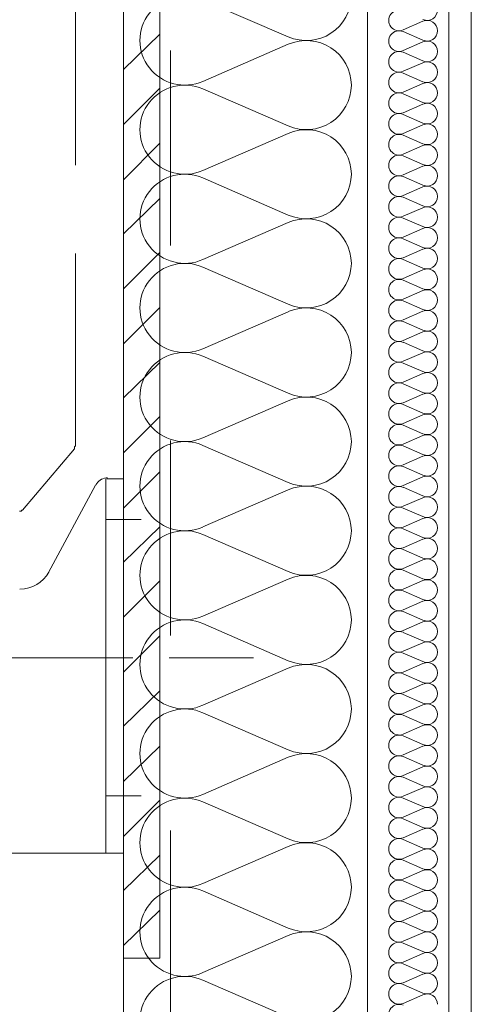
# Model space of a CAD drawing. Header units: millimetres. Extents: x 204754 to 495640, y -178579 to -98814.
# Tile 44 of 179: x 220870 to 221147, y -125566 to -124961. Entities that reach past the tile are written whole.
import ezdxf

# ---------------------------------------------------------------- set-up
doc = ezdxf.new("R2010")
doc.units = ezdxf.units.MM
doc.header["$MEASUREMENT"] = 0
doc.linetypes.add('Przerywana', pattern=[240, 120, -120])
doc.layers.get('0').update_dxf_attribs({"color": 252, "lineweight": 5})
for name, color, linetype, lineweight in [('Nowe_320-W Umeblowanie_Nr_pióra__103', 252, 'Continuous', 5), ('Nowe_320-W Umeblowanie_Nr_pióra__181', 252, 'Continuous', 5), ('Nowe_820-G Rysunki Obrazki_Nr_pióra__1', 252, 'Continuous', 5), ('Nowe_820-G Rysunki Obrazki_Nr_pióra__161', 252, 'Continuous', 5), ('Nowe_820-G Rysunki Obrazki_Nr_pióra__27', 252, 'Continuous', 5), ('Nowe_Nowe_220(1)-A Ściany zewnętrzne_Nr_pióra__103', 252, 'Continuous', 5), ('Nowe_Nowe_220(1)-A Ściany zewnętrzne_Nr_pióra__57', 252, 'Continuous', 5)]:
    doc.layers.add(name, color=color, linetype=linetype, lineweight=lineweight)

# ---------------------------------------------------------------- blocks, each defined once
blk = doc.blocks.new('podkład 20251118')
at = {"layer": 'Nowe_320-W Umeblowanie_Nr_pióra__103', "color": 252, "linetype": 'Continuous', "lineweight": 5}
for p, q in [((220982.47, -124948.22), (221035, -124971.04)), ((221035, -124975.64), (220982.47, -124998.46)), ((220982.47, -125003.07), (221035, -125025.89)), ((221035, -125030.49), (220982.47, -125053.31)), ((220982.47, -125057.92), (221035, -125080.74)), ((221035, -125085.35), (220982.47, -125108.16)), ((220982.47, -125112.77), (221035, -125135.59)), ((221035, -125140.2), (220982.47, -125163.02)), ((220982.47, -125167.63), (221035, -125190.44)), ((221035, -125195.05), (220982.47, -125217.87)), ((220982.47, -125222.48), (221035, -125245.3)), ((221035, -125249.9), (220982.47, -125272.72)), ((220982.47, -125277.33), (221035, -125300.15)), ((221035, -125304.76), (220982.47, -125327.57)), ((220982.47, -125332.18), (221035, -125355)), ((221035, -125359.61), (220982.47, -125382.43)), ((220982.47, -125387.03), (221035, -125409.85)), ((221035, -125414.46), (220982.47, -125437.28)), ((220982.47, -125441.89), (221035, -125464.7)), ((221035, -125469.31), (220982.47, -125492.13)), ((220982.47, -125496.74), (221035, -125519.56)), ((221035, -125524.16), (220982.47, -125546.98)), ((220982.47, -125551.59), (221035, -125574.41))]:
    blk.add_line(p, q, dxfattribs=at)
at = {"layer": 'Nowe_320-W Umeblowanie_Nr_pióra__103', "color": 252, "linetype": 'Continuous', "lineweight": 5, "extrusion": (0, 0, -1)}
for centre, major_axis, start_param, end_param in [((220971.38, -124973.34), (-27.65, 0), 4.299595, 8.266775), ((221046.09, -124945.91), (27.65, 0), 0, 1.98359), ((221046.09, -125000.76), (27.65, 0), 4.299596, 6.283185), ((220971.38, -125028.19), (-27.65, 0), 4.299595, 8.266775), ((221046.09, -125000.77), (27.65, 0), 0, 1.98359), ((221046.09, -125055.62), (27.65, 0), 4.299596, 6.283185), ((220971.38, -125083.04), (27.65, 0), 1.158002, 5.125182), ((221046.09, -125055.62), (27.65, 0), 0, 1.98359), ((221046.09, -125110.47), (-27.65, 0), 1.158003, 3.141593), ((220971.38, -125137.9), (-27.65, 0), 4.299595, 8.266775), ((221046.09, -125110.47), (27.65, 0), 0, 1.98359), ((221046.09, -125165.32), (-27.65, 0), 1.158003, 3.141593), ((220971.38, -125192.75), (-27.65, 0), 4.299595, 8.266775), ((221046.09, -125165.32), (27.65, 0), 0, 1.98359), ((221046.09, -125220.17), (27.65, 0), 4.299596, 6.283185), ((220971.38, -125247.6), (-27.65, 0), 4.299595, 8.266775), ((221046.09, -125220.17), (27.65, 0), 0, 1.98359), ((221046.09, -125275.02), (27.65, 0), 4.299596, 6.283185), ((220971.38, -125302.45), (27.65, 0), 1.158002, 5.125182), ((221046.09, -125275.03), (27.65, 0), 0, 1.98359), ((221046.09, -125329.88), (-27.65, 0), 1.158003, 3.141593), ((220971.38, -125357.3), (-27.65, 0), 4.299595, 8.266775), ((221046.09, -125329.88), (27.65, 0), 0, 1.98359), ((221046.09, -125384.73), (-27.65, 0), 1.158003, 3.141593), ((220971.38, -125412.16), (-27.65, 0), 4.299595, 8.266775), ((221046.09, -125384.73), (27.65, 0), 0, 1.98359), ((221046.09, -125439.58), (27.65, 0), 4.299596, 6.283185), ((220971.38, -125467.01), (-27.65, 0), 4.299595, 8.266775), ((221046.09, -125439.58), (27.65, 0), 0, 1.98359), ((221046.09, -125494.43), (27.65, 0), 4.299596, 6.283185), ((220971.38, -125521.86), (27.65, 0), 1.158002, 5.125182), ((221046.09, -125494.43), (27.65, 0), 0, 1.98359), ((221046.09, -125549.29), (-27.65, 0), 1.158003, 3.141593), ((220971.38, -125576.71), (-27.65, 0), 4.299595, 8.266775), ((221046.09, -125549.29), (27.65, 0), 0, 1.98359)]:
    blk.add_ellipse(centre, major_axis=major_axis, ratio=0.991967, start_param=start_param, end_param=end_param, dxfattribs=at)
at = {"layer": 'Nowe_320-W Umeblowanie_Nr_pióra__181', "color": 252, "linetype": 'Continuous', "lineweight": 5}
for p, q in [((221117.8, -124961.47), (221105.67, -124966.78)), ((221117.8, -124961.47), (221105.67, -124966.78)), ((221117.8, -124961.47), (221105.67, -124966.78)), ((221105.67, -124967.85), (221117.8, -124973.15)), ((221105.67, -124967.85), (221117.8, -124973.15)), ((221105.67, -124967.85), (221117.8, -124973.15)), ((221117.8, -124974.22), (221105.67, -124979.52)), ((221117.8, -124974.22), (221105.67, -124979.52)), ((221117.8, -124974.22), (221105.67, -124979.52)), ((221105.67, -124980.59), (221117.8, -124985.9)), ((221105.67, -124980.59), (221117.8, -124985.9)), ((221105.67, -124980.59), (221117.8, -124985.9)), ((221117.8, -124986.97), (221105.67, -124992.27)), ((221117.8, -124986.97), (221105.67, -124992.27)), ((221117.8, -124986.97), (221105.67, -124992.27)), ((221105.67, -124993.34), (221117.8, -124998.65)), ((221105.67, -124993.34), (221117.8, -124998.65)), ((221105.67, -124993.34), (221117.8, -124998.65)), ((221117.8, -124999.72), (221105.67, -125005.02)), ((221117.8, -124999.72), (221105.67, -125005.02)), ((221117.8, -124999.72), (221105.67, -125005.02)), ((221105.67, -125006.09), (221117.8, -125011.39)), ((221105.67, -125006.09), (221117.8, -125011.39)), ((221105.67, -125006.09), (221117.8, -125011.39)), ((221117.8, -125012.46), (221105.67, -125017.77)), ((221117.8, -125012.46), (221105.67, -125017.77)), ((221117.8, -125012.46), (221105.67, -125017.77)), ((221105.67, -125018.84), (221117.8, -125024.14)), ((221105.67, -125018.84), (221117.8, -125024.14)), ((221105.67, -125018.84), (221117.8, -125024.14)), ((221117.8, -125025.21), (221105.67, -125030.52)), ((221117.8, -125025.21), (221105.67, -125030.52)), ((221117.8, -125025.21), (221105.67, -125030.52)), ((221105.67, -125031.59), (221117.8, -125036.89)), ((221105.67, -125031.59), (221117.8, -125036.89)), ((221105.67, -125031.59), (221117.8, -125036.89)), ((221117.8, -125037.96), (221105.67, -125043.26)), ((221117.8, -125037.96), (221105.67, -125043.26)), ((221117.8, -125037.96), (221105.67, -125043.26)), ((221105.67, -125044.34), (221117.8, -125049.64)), ((221105.67, -125044.34), (221117.8, -125049.64)), ((221105.67, -125044.34), (221117.8, -125049.64)), ((221117.8, -125050.71), (221105.67, -125056.01)), ((221117.8, -125050.71), (221105.67, -125056.01)), ((221117.8, -125050.71), (221105.67, -125056.01)), ((221105.67, -125057.08), (221117.8, -125062.39)), ((221105.67, -125057.08), (221117.8, -125062.39)), ((221105.67, -125057.08), (221117.8, -125062.39)), ((221117.8, -125063.46), (221105.67, -125068.76)), ((221117.8, -125063.46), (221105.67, -125068.76)), ((221117.8, -125063.46), (221105.67, -125068.76)), ((221105.67, -125069.83), (221117.8, -125075.14)), ((221105.67, -125069.83), (221117.8, -125075.14)), ((221105.67, -125069.83), (221117.8, -125075.14)), ((221117.8, -125076.21), (221105.67, -125081.51)), ((221117.8, -125076.21), (221105.67, -125081.51)), ((221117.8, -125076.21), (221105.67, -125081.51)), ((221105.67, -125082.58), (221117.8, -125087.88)), ((221105.67, -125082.58), (221117.8, -125087.88)), ((221105.67, -125082.58), (221117.8, -125087.88)), ((221117.8, -125088.95), (221105.67, -125094.26)), ((221117.8, -125088.95), (221105.67, -125094.26)), ((221117.8, -125088.95), (221105.67, -125094.26)), ((221105.67, -125095.33), (221117.8, -125100.63)), ((221105.67, -125095.33), (221117.8, -125100.63)), ((221105.67, -125095.33), (221117.8, -125100.63)), ((221117.8, -125101.7), (221105.67, -125107.01)), ((221117.8, -125101.7), (221105.67, -125107.01)), ((221117.8, -125101.7), (221105.67, -125107.01)), ((221105.67, -125108.08), (221117.8, -125113.38)), ((221105.67, -125108.08), (221117.8, -125113.38)), ((221105.67, -125108.08), (221117.8, -125113.38)), ((221117.8, -125114.45), (221105.67, -125119.75)), ((221117.8, -125114.45), (221105.67, -125119.75)), ((221117.8, -125114.45), (221105.67, -125119.75)), ((221105.67, -125120.83), (221117.8, -125126.13)), ((221105.67, -125120.83), (221117.8, -125126.13)), ((221105.67, -125120.83), (221117.8, -125126.13)), ((221117.8, -125127.2), (221105.67, -125132.5)), ((221117.8, -125127.2), (221105.67, -125132.5)), ((221117.8, -125127.2), (221105.67, -125132.5)), ((221105.67, -125133.57), (221117.8, -125138.88)), ((221105.67, -125133.57), (221117.8, -125138.88)), ((221105.67, -125133.57), (221117.8, -125138.88)), ((221117.8, -125139.95), (221105.67, -125145.25)), ((221117.8, -125139.95), (221105.67, -125145.25)), ((221117.8, -125139.95), (221105.67, -125145.25)), ((221105.67, -125146.32), (221117.8, -125151.62)), ((221105.67, -125146.32), (221117.8, -125151.62)), ((221105.67, -125146.32), (221117.8, -125151.62)), ((221117.8, -125152.7), (221105.67, -125158)), ((221117.8, -125152.7), (221105.67, -125158)), ((221117.8, -125152.7), (221105.67, -125158)), ((221105.67, -125159.07), (221117.8, -125164.37)), ((221105.67, -125159.07), (221117.8, -125164.37)), ((221105.67, -125159.07), (221117.8, -125164.37)), ((221117.8, -125165.44), (221105.67, -125170.75)), ((221117.8, -125165.44), (221105.67, -125170.75)), ((221117.8, -125165.44), (221105.67, -125170.75)), ((221105.67, -125171.82), (221117.8, -125177.12)), ((221105.67, -125171.82), (221117.8, -125177.12)), ((221105.67, -125171.82), (221117.8, -125177.12)), ((221117.8, -125178.19), (221105.67, -125183.5)), ((221117.8, -125178.19), (221105.67, -125183.5)), ((221117.8, -125178.19), (221105.67, -125183.5)), ((221105.67, -125184.57), (221117.8, -125189.87)), ((221105.67, -125184.57), (221117.8, -125189.87)), ((221105.67, -125184.57), (221117.8, -125189.87)), ((221117.8, -125190.94), (221105.67, -125196.24)), ((221117.8, -125190.94), (221105.67, -125196.24)), ((221117.8, -125190.94), (221105.67, -125196.24)), ((221105.67, -125197.31), (221117.8, -125202.62)), ((221105.67, -125197.31), (221117.8, -125202.62)), ((221105.67, -125197.31), (221117.8, -125202.62)), ((221117.8, -125203.69), (221105.67, -125208.99)), ((221117.8, -125203.69), (221105.67, -125208.99)), ((221117.8, -125203.69), (221105.67, -125208.99)), ((221105.67, -125210.06), (221117.8, -125215.37)), ((221105.67, -125210.06), (221117.8, -125215.37)), ((221105.67, -125210.06), (221117.8, -125215.37)), ((221117.8, -125216.44), (221105.67, -125221.74)), ((221117.8, -125216.44), (221105.67, -125221.74)), ((221117.8, -125216.44), (221105.67, -125221.74)), ((221105.67, -125222.81), (221117.8, -125228.11)), ((221105.67, -125222.81), (221117.8, -125228.11)), ((221105.67, -125222.81), (221117.8, -125228.11)), ((221117.8, -125229.18), (221105.67, -125234.49)), ((221117.8, -125229.18), (221105.67, -125234.49)), ((221117.8, -125229.18), (221105.67, -125234.49)), ((221105.67, -125235.56), (221117.8, -125240.86)), ((221105.67, -125235.56), (221117.8, -125240.86)), ((221105.67, -125235.56), (221117.8, -125240.86)), ((221117.8, -125241.93), (221105.67, -125247.24)), ((221117.8, -125241.93), (221105.67, -125247.24)), ((221117.8, -125241.93), (221105.67, -125247.24)), ((221105.67, -125248.31), (221117.8, -125253.61)), ((221105.67, -125248.31), (221117.8, -125253.61)), ((221105.67, -125248.31), (221117.8, -125253.61)), ((221117.8, -125254.68), (221105.67, -125259.98)), ((221117.8, -125254.68), (221105.67, -125259.98)), ((221117.8, -125254.68), (221105.67, -125259.98)), ((221105.67, -125261.06), (221117.8, -125266.36)), ((221105.67, -125261.06), (221117.8, -125266.36)), ((221105.67, -125261.06), (221117.8, -125266.36)), ((221117.8, -125267.43), (221105.67, -125272.73)), ((221117.8, -125267.43), (221105.67, -125272.73)), ((221117.8, -125267.43), (221105.67, -125272.73)), ((221105.67, -125273.8), (221117.8, -125279.11)), ((221105.67, -125273.8), (221117.8, -125279.11)), ((221105.67, -125273.8), (221117.8, -125279.11)), ((221117.8, -125280.18), (221105.67, -125285.48)), ((221117.8, -125280.18), (221105.67, -125285.48)), ((221117.8, -125280.18), (221105.67, -125285.48)), ((221105.67, -125286.55), (221117.8, -125291.86)), ((221105.67, -125286.55), (221117.8, -125291.86)), ((221105.67, -125286.55), (221117.8, -125291.86)), ((221117.8, -125292.93), (221105.67, -125298.23)), ((221117.8, -125292.93), (221105.67, -125298.23)), ((221117.8, -125292.93), (221105.67, -125298.23)), ((221105.67, -125299.3), (221117.8, -125304.6)), ((221105.67, -125299.3), (221117.8, -125304.6)), ((221105.67, -125299.3), (221117.8, -125304.6)), ((221117.8, -125305.67), (221105.67, -125310.98)), ((221117.8, -125305.67), (221105.67, -125310.98)), ((221117.8, -125305.67), (221105.67, -125310.98)), ((221105.67, -125312.05), (221117.8, -125317.35)), ((221105.67, -125312.05), (221117.8, -125317.35)), ((221105.67, -125312.05), (221117.8, -125317.35)), ((221117.8, -125318.42), (221105.67, -125323.73)), ((221117.8, -125318.42), (221105.67, -125323.73)), ((221117.8, -125318.42), (221105.67, -125323.73)), ((221105.67, -125324.8), (221117.8, -125330.1)), ((221105.67, -125324.8), (221117.8, -125330.1)), ((221105.67, -125324.8), (221117.8, -125330.1)), ((221117.8, -125331.17), (221105.67, -125336.47)), ((221117.8, -125331.17), (221105.67, -125336.47)), ((221117.8, -125331.17), (221105.67, -125336.47)), ((221105.67, -125337.55), (221117.8, -125342.85)), ((221105.67, -125337.55), (221117.8, -125342.85)), ((221105.67, -125337.55), (221117.8, -125342.85)), ((221117.8, -125343.92), (221105.67, -125349.22)), ((221117.8, -125343.92), (221105.67, -125349.22)), ((221117.8, -125343.92), (221105.67, -125349.22)), ((221105.67, -125350.29), (221117.8, -125355.6)), ((221105.67, -125350.29), (221117.8, -125355.6)), ((221105.67, -125350.29), (221117.8, -125355.6)), ((221117.8, -125356.67), (221105.67, -125361.97)), ((221117.8, -125356.67), (221105.67, -125361.97)), ((221117.8, -125356.67), (221105.67, -125361.97)), ((221105.67, -125363.04), (221117.8, -125368.34)), ((221105.67, -125363.04), (221117.8, -125368.34)), ((221105.67, -125363.04), (221117.8, -125368.34)), ((221117.8, -125369.42), (221105.67, -125374.72)), ((221117.8, -125369.42), (221105.67, -125374.72)), ((221117.8, -125369.42), (221105.67, -125374.72)), ((221105.67, -125375.79), (221117.8, -125381.09)), ((221105.67, -125375.79), (221117.8, -125381.09)), ((221105.67, -125375.79), (221117.8, -125381.09)), ((221117.8, -125382.16), (221105.67, -125387.47)), ((221117.8, -125382.16), (221105.67, -125387.47)), ((221117.8, -125382.16), (221105.67, -125387.47)), ((221105.67, -125388.54), (221117.8, -125393.84)), ((221105.67, -125388.54), (221117.8, -125393.84)), ((221105.67, -125388.54), (221117.8, -125393.84)), ((221117.8, -125394.91), (221105.67, -125400.22)), ((221117.8, -125394.91), (221105.67, -125400.22)), ((221117.8, -125394.91), (221105.67, -125400.22)), ((221105.67, -125401.29), (221117.8, -125406.59)), ((221105.67, -125401.29), (221117.8, -125406.59)), ((221105.67, -125401.29), (221117.8, -125406.59)), ((221117.8, -125407.66), (221105.67, -125412.96)), ((221117.8, -125407.66), (221105.67, -125412.96)), ((221117.8, -125407.66), (221105.67, -125412.96)), ((221105.67, -125414.03), (221117.8, -125419.34)), ((221105.67, -125414.03), (221117.8, -125419.34)), ((221105.67, -125414.03), (221117.8, -125419.34)), ((221117.8, -125420.41), (221105.67, -125425.71)), ((221117.8, -125420.41), (221105.67, -125425.71)), ((221117.8, -125420.41), (221105.67, -125425.71)), ((221105.67, -125426.78), (221117.8, -125432.09)), ((221105.67, -125426.78), (221117.8, -125432.09)), ((221105.67, -125426.78), (221117.8, -125432.09)), ((221117.8, -125433.16), (221105.67, -125438.46)), ((221117.8, -125433.16), (221105.67, -125438.46)), ((221117.8, -125433.16), (221105.67, -125438.46)), ((221105.67, -125439.53), (221117.8, -125444.83)), ((221105.67, -125439.53), (221117.8, -125444.83)), ((221105.67, -125439.53), (221117.8, -125444.83)), ((221117.8, -125445.9), (221105.67, -125451.21)), ((221117.8, -125445.9), (221105.67, -125451.21)), ((221117.8, -125445.9), (221105.67, -125451.21)), ((221105.67, -125452.28), (221117.8, -125457.58)), ((221105.67, -125452.28), (221117.8, -125457.58)), ((221105.67, -125452.28), (221117.8, -125457.58)), ((221117.8, -125458.65), (221105.67, -125463.96)), ((221117.8, -125458.65), (221105.67, -125463.96)), ((221117.8, -125458.65), (221105.67, -125463.96)), ((221105.67, -125465.03), (221117.8, -125470.33)), ((221105.67, -125465.03), (221117.8, -125470.33)), ((221105.67, -125465.03), (221117.8, -125470.33)), ((221117.8, -125471.4), (221105.67, -125476.7)), ((221117.8, -125471.4), (221105.67, -125476.7)), ((221117.8, -125471.4), (221105.67, -125476.7)), ((221105.67, -125477.78), (221117.8, -125483.08)), ((221105.67, -125477.78), (221117.8, -125483.08)), ((221105.67, -125477.78), (221117.8, -125483.08)), ((221117.8, -125484.15), (221105.67, -125489.45)), ((221117.8, -125484.15), (221105.67, -125489.45)), ((221117.8, -125484.15), (221105.67, -125489.45)), ((221105.67, -125490.52), (221117.8, -125495.83)), ((221105.67, -125490.52), (221117.8, -125495.83)), ((221105.67, -125490.52), (221117.8, -125495.83)), ((221117.8, -125496.9), (221105.67, -125502.2)), ((221117.8, -125496.9), (221105.67, -125502.2)), ((221117.8, -125496.9), (221105.67, -125502.2)), ((221105.67, -125503.27), (221117.8, -125508.58)), ((221105.67, -125503.27), (221117.8, -125508.58)), ((221105.67, -125503.27), (221117.8, -125508.58)), ((221117.8, -125509.65), (221105.67, -125514.95)), ((221117.8, -125509.65), (221105.67, -125514.95)), ((221117.8, -125509.65), (221105.67, -125514.95)), ((221105.67, -125516.02), (221117.8, -125521.32)), ((221105.67, -125516.02), (221117.8, -125521.32)), ((221105.67, -125516.02), (221117.8, -125521.32)), ((221117.8, -125522.39), (221105.67, -125527.7)), ((221117.8, -125522.39), (221105.67, -125527.7)), ((221117.8, -125522.39), (221105.67, -125527.7)), ((221105.67, -125528.77), (221117.8, -125534.07)), ((221105.67, -125528.77), (221117.8, -125534.07)), ((221105.67, -125528.77), (221117.8, -125534.07)), ((221117.8, -125535.14), (221105.67, -125540.45)), ((221117.8, -125535.14), (221105.67, -125540.45)), ((221117.8, -125535.14), (221105.67, -125540.45)), ((221105.67, -125541.52), (221117.8, -125546.82)), ((221105.67, -125541.52), (221117.8, -125546.82)), ((221105.67, -125541.52), (221117.8, -125546.82)), ((221117.8, -125547.89), (221105.67, -125553.19)), ((221117.8, -125547.89), (221105.67, -125553.19)), ((221117.8, -125547.89), (221105.67, -125553.19)), ((221105.67, -125554.27), (221117.8, -125559.57)), ((221105.67, -125554.27), (221117.8, -125559.57)), ((221105.67, -125554.27), (221117.8, -125559.57)), ((221117.8, -125560.64), (221105.67, -125565.94)), ((221117.8, -125560.64), (221105.67, -125565.94)), ((221117.8, -125560.64), (221105.67, -125565.94))]:
    blk.add_line(p, q, dxfattribs=at)
at = {"layer": 'Nowe_320-W Umeblowanie_Nr_pióra__181', "color": 252, "linetype": 'Continuous', "lineweight": 5, "extrusion": (0, 0, -1)}
for centre, major_axis, start_param, end_param in [((221103.12, -124960.94), (-6.38, 0), 4.299595, 8.266775), ((221103.12, -124960.94), (-6.38, 0), 4.299595, 8.266775), ((221103.12, -124960.94), (-6.38, 0), 4.299595, 8.266775), ((221120.35, -124954.56), (6.38, 0), 0, 1.98359), ((221120.35, -124954.56), (6.38, 0), 0, 1.98359), ((221120.35, -124954.56), (6.38, 0), 0, 1.98359), ((221120.35, -124967.31), (-6.38, 0), 1.158003, 3.141593), ((221120.35, -124967.31), (-6.38, 0), 1.158003, 3.141593), ((221120.35, -124967.31), (-6.38, 0), 1.158003, 3.141593), ((221103.12, -124973.68), (-6.38, 0), 4.299595, 8.266775), ((221103.12, -124973.68), (-6.38, 0), 4.299595, 8.266775), ((221103.12, -124973.68), (-6.38, 0), 4.299595, 8.266775), ((221120.35, -124967.31), (-6.38, 0), 3.141593, 5.125182), ((221120.35, -124967.31), (-6.38, 0), 3.141593, 5.125182), ((221120.35, -124967.31), (-6.38, 0), 3.141593, 5.125182), ((221120.35, -124980.06), (-6.38, 0), 1.158003, 3.141593), ((221120.35, -124980.06), (-6.38, 0), 1.158003, 3.141593), ((221120.35, -124980.06), (-6.38, 0), 1.158003, 3.141593), ((221103.12, -124986.43), (-6.38, 0), 4.299595, 8.266775), ((221103.12, -124986.43), (-6.38, 0), 4.299595, 8.266775), ((221103.12, -124986.43), (-6.38, 0), 4.299595, 8.266775), ((221120.35, -124980.06), (-6.38, 0), 3.141593, 5.125182), ((221120.35, -124980.06), (-6.38, 0), 3.141593, 5.125182), ((221120.35, -124980.06), (-6.38, 0), 3.141593, 5.125182), ((221120.35, -124992.81), (-6.38, 0), 1.158003, 3.141593), ((221120.35, -124992.81), (-6.38, 0), 1.158003, 3.141593), ((221120.35, -124992.81), (-6.38, 0), 1.158003, 3.141593), ((221103.12, -124999.18), (-6.38, 0), 4.299595, 8.266775), ((221103.12, -124999.18), (-6.38, 0), 4.299595, 8.266775), ((221103.12, -124999.18), (-6.38, 0), 4.299595, 8.266775), ((221120.35, -124992.81), (6.38, 0), 0, 1.98359), ((221120.35, -124992.81), (6.38, 0), 0, 1.98359), ((221120.35, -124992.81), (6.38, 0), 0, 1.98359), ((221120.35, -125005.56), (-6.38, 0), 1.158003, 3.141593), ((221120.35, -125005.56), (-6.38, 0), 1.158003, 3.141593), ((221120.35, -125005.56), (-6.38, 0), 1.158003, 3.141593), ((221103.12, -125011.93), (-6.38, 0), 4.299595, 8.266775), ((221103.12, -125011.93), (-6.38, 0), 4.299595, 8.266775), ((221103.12, -125011.93), (-6.38, 0), 4.299595, 8.266775), ((221120.35, -125005.56), (-6.38, 0), 3.141593, 5.125182), ((221120.35, -125005.56), (-6.38, 0), 3.141593, 5.125182), ((221120.35, -125005.56), (-6.38, 0), 3.141593, 5.125182), ((221120.35, -125018.3), (-6.38, 0), 1.158003, 3.141593), ((221120.35, -125018.3), (-6.38, 0), 1.158003, 3.141593), ((221120.35, -125018.3), (-6.38, 0), 1.158003, 3.141593), ((221103.12, -125024.68), (-6.38, 0), 4.299595, 8.266775), ((221103.12, -125024.68), (-6.38, 0), 4.299595, 8.266775), ((221103.12, -125024.68), (-6.38, 0), 4.299595, 8.266775), ((221120.35, -125018.3), (-6.38, 0), 3.141593, 5.125182), ((221120.35, -125018.3), (-6.38, 0), 3.141593, 5.125182), ((221120.35, -125018.3), (-6.38, 0), 3.141593, 5.125182), ((221120.35, -125031.05), (-6.38, 0), 1.158003, 3.141593), ((221120.35, -125031.05), (-6.38, 0), 1.158003, 3.141593), ((221120.35, -125031.05), (-6.38, 0), 1.158003, 3.141593), ((221103.12, -125037.43), (-6.38, 0), 4.299595, 8.266775), ((221103.12, -125037.43), (-6.38, 0), 4.299595, 8.266775), ((221103.12, -125037.43), (-6.38, 0), 4.299595, 8.266775), ((221120.35, -125031.05), (6.38, 0), 0, 1.98359), ((221120.35, -125031.05), (6.38, 0), 0, 1.98359), ((221120.35, -125031.05), (6.38, 0), 0, 1.98359), ((221120.35, -125043.8), (-6.38, 0), 1.158003, 3.141593), ((221120.35, -125043.8), (-6.38, 0), 1.158003, 3.141593), ((221120.35, -125043.8), (-6.38, 0), 1.158003, 3.141593), ((221103.12, -125050.17), (-6.38, 0), 4.299595, 8.266775), ((221103.12, -125050.17), (-6.38, 0), 4.299595, 8.266775), ((221103.12, -125050.17), (-6.38, 0), 4.299595, 8.266775), ((221120.35, -125043.8), (-6.38, 0), 3.141593, 5.125182), ((221120.35, -125043.8), (-6.38, 0), 3.141593, 5.125182), ((221120.35, -125043.8), (-6.38, 0), 3.141593, 5.125182), ((221120.35, -125056.55), (-6.38, 0), 1.158003, 3.141593), ((221120.35, -125056.55), (-6.38, 0), 1.158003, 3.141593), ((221120.35, -125056.55), (-6.38, 0), 1.158003, 3.141593), ((221103.12, -125062.92), (-6.38, 0), 4.299595, 8.266775), ((221103.12, -125062.92), (-6.38, 0), 4.299595, 8.266775), ((221103.12, -125062.92), (-6.38, 0), 4.299595, 8.266775), ((221120.35, -125056.55), (-6.38, 0), 3.141593, 5.125182), ((221120.35, -125056.55), (-6.38, 0), 3.141593, 5.125182), ((221120.35, -125056.55), (-6.38, 0), 3.141593, 5.125182), ((221120.35, -125069.3), (-6.38, 0), 1.158003, 3.141593), ((221120.35, -125069.3), (-6.38, 0), 1.158003, 3.141593), ((221120.35, -125069.3), (-6.38, 0), 1.158003, 3.141593), ((221103.12, -125075.67), (-6.38, 0), 4.299595, 8.266775), ((221103.12, -125075.67), (-6.38, 0), 4.299595, 8.266775), ((221103.12, -125075.67), (-6.38, 0), 4.299595, 8.266775), ((221120.35, -125069.3), (6.38, 0), 0, 1.98359), ((221120.35, -125069.3), (6.38, 0), 0, 1.98359), ((221120.35, -125069.3), (6.38, 0), 0, 1.98359), ((221120.35, -125082.04), (-6.38, 0), 1.158003, 3.141593), ((221120.35, -125082.04), (-6.38, 0), 1.158003, 3.141593), ((221120.35, -125082.04), (-6.38, 0), 1.158003, 3.141593), ((221103.12, -125088.42), (-6.38, 0), 4.299595, 8.266775), ((221103.12, -125088.42), (-6.38, 0), 4.299595, 8.266775), ((221103.12, -125088.42), (-6.38, 0), 4.299595, 8.266775), ((221120.35, -125082.04), (-6.38, 0), 3.141593, 5.125182), ((221120.35, -125082.04), (-6.38, 0), 3.141593, 5.125182), ((221120.35, -125082.04), (-6.38, 0), 3.141593, 5.125182), ((221120.35, -125094.79), (-6.38, 0), 1.158003, 3.141593), ((221120.35, -125094.79), (-6.38, 0), 1.158003, 3.141593), ((221120.35, -125094.79), (-6.38, 0), 1.158003, 3.141593), ((221103.12, -125101.17), (-6.38, 0), 4.299595, 8.266775), ((221103.12, -125101.17), (-6.38, 0), 4.299595, 8.266775), ((221103.12, -125101.17), (-6.38, 0), 4.299595, 8.266775), ((221120.35, -125094.79), (-6.38, 0), 3.141593, 5.125182), ((221120.35, -125094.79), (-6.38, 0), 3.141593, 5.125182), ((221120.35, -125094.79), (-6.38, 0), 3.141593, 5.125182), ((221120.35, -125107.54), (-6.38, 0), 1.158003, 3.141593), ((221120.35, -125107.54), (-6.38, 0), 1.158003, 3.141593), ((221120.35, -125107.54), (-6.38, 0), 1.158003, 3.141593), ((221103.12, -125113.92), (-6.38, 0), 4.299595, 8.266775), ((221103.12, -125113.92), (-6.38, 0), 4.299595, 8.266775), ((221103.12, -125113.92), (-6.38, 0), 4.299595, 8.266775), ((221120.35, -125107.54), (6.38, 0), 0, 1.98359), ((221120.35, -125107.54), (6.38, 0), 0, 1.98359), ((221120.35, -125107.54), (6.38, 0), 0, 1.98359), ((221120.35, -125120.29), (-6.38, 0), 1.158003, 3.141593), ((221120.35, -125120.29), (-6.38, 0), 1.158003, 3.141593), ((221120.35, -125120.29), (-6.38, 0), 1.158003, 3.141593), ((221103.12, -125126.66), (-6.38, 0), 4.299595, 8.266775), ((221103.12, -125126.66), (-6.38, 0), 4.299595, 8.266775), ((221103.12, -125126.66), (-6.38, 0), 4.299595, 8.266775), ((221120.35, -125120.29), (6.38, 0), 0, 1.98359), ((221120.35, -125120.29), (6.38, 0), 0, 1.98359), ((221120.35, -125120.29), (6.38, 0), 0, 1.98359), ((221120.35, -125133.04), (-6.38, 0), 1.158003, 3.141593), ((221120.35, -125133.04), (-6.38, 0), 1.158003, 3.141593), ((221120.35, -125133.04), (-6.38, 0), 1.158003, 3.141593), ((221103.12, -125139.41), (-6.38, 0), 4.299595, 8.266775), ((221103.12, -125139.41), (-6.38, 0), 4.299595, 8.266775), ((221103.12, -125139.41), (-6.38, 0), 4.299595, 8.266775), ((221120.35, -125133.04), (-6.38, 0), 3.141593, 5.125182), ((221120.35, -125133.04), (-6.38, 0), 3.141593, 5.125182), ((221120.35, -125133.04), (-6.38, 0), 3.141593, 5.125182), ((221120.35, -125145.79), (-6.38, 0), 1.158003, 3.141593), ((221120.35, -125145.79), (-6.38, 0), 1.158003, 3.141593), ((221120.35, -125145.79), (-6.38, 0), 1.158003, 3.141593), ((221103.12, -125152.16), (-6.38, 0), 4.299595, 8.266775), ((221103.12, -125152.16), (-6.38, 0), 4.299595, 8.266775), ((221103.12, -125152.16), (-6.38, 0), 4.299595, 8.266775), ((221120.35, -125145.79), (6.38, 0), 0, 1.98359), ((221120.35, -125145.79), (6.38, 0), 0, 1.98359), ((221120.35, -125145.79), (6.38, 0), 0, 1.98359), ((221120.35, -125158.53), (-6.38, 0), 1.158003, 3.141593), ((221120.35, -125158.53), (-6.38, 0), 1.158003, 3.141593), ((221120.35, -125158.53), (-6.38, 0), 1.158003, 3.141593), ((221103.12, -125164.91), (-6.38, 0), 4.299595, 8.266775), ((221103.12, -125164.91), (-6.38, 0), 4.299595, 8.266775), ((221103.12, -125164.91), (-6.38, 0), 4.299595, 8.266775), ((221120.35, -125158.53), (6.38, 0), 0, 1.98359), ((221120.35, -125158.53), (6.38, 0), 0, 1.98359), ((221120.35, -125158.53), (6.38, 0), 0, 1.98359), ((221120.35, -125171.28), (-6.38, 0), 1.158003, 3.141593), ((221120.35, -125171.28), (-6.38, 0), 1.158003, 3.141593), ((221120.35, -125171.28), (-6.38, 0), 1.158003, 3.141593), ((221103.12, -125177.66), (-6.38, 0), 4.299595, 8.266775), ((221103.12, -125177.66), (-6.38, 0), 4.299595, 8.266775), ((221103.12, -125177.66), (-6.38, 0), 4.299595, 8.266775), ((221120.35, -125171.28), (-6.38, 0), 3.141593, 5.125182), ((221120.35, -125171.28), (-6.38, 0), 3.141593, 5.125182), ((221120.35, -125171.28), (-6.38, 0), 3.141593, 5.125182), ((221120.35, -125184.03), (-6.38, 0), 1.158003, 3.141593), ((221120.35, -125184.03), (-6.38, 0), 1.158003, 3.141593), ((221120.35, -125184.03), (-6.38, 0), 1.158003, 3.141593), ((221103.12, -125190.4), (-6.38, 0), 4.299595, 8.266775), ((221103.12, -125190.4), (-6.38, 0), 4.299595, 8.266775), ((221103.12, -125190.4), (-6.38, 0), 4.299595, 8.266775), ((221120.35, -125184.03), (-6.38, 0), 3.141593, 5.125182), ((221120.35, -125184.03), (-6.38, 0), 3.141593, 5.125182), ((221120.35, -125184.03), (-6.38, 0), 3.141593, 5.125182), ((221120.35, -125196.78), (-6.38, 0), 1.158003, 3.141593), ((221120.35, -125196.78), (-6.38, 0), 1.158003, 3.141593), ((221120.35, -125196.78), (-6.38, 0), 1.158003, 3.141593), ((221103.12, -125203.15), (-6.38, 0), 4.299595, 8.266775), ((221103.12, -125203.15), (-6.38, 0), 4.299595, 8.266775), ((221103.12, -125203.15), (-6.38, 0), 4.299595, 8.266775), ((221120.35, -125196.78), (6.38, 0), 0, 1.98359), ((221120.35, -125196.78), (6.38, 0), 0, 1.98359), ((221120.35, -125196.78), (6.38, 0), 0, 1.98359), ((221120.35, -125209.53), (-6.38, 0), 1.158003, 3.141593), ((221120.35, -125209.53), (-6.38, 0), 1.158003, 3.141593), ((221120.35, -125209.53), (-6.38, 0), 1.158003, 3.141593), ((221103.12, -125215.9), (-6.38, 0), 4.299595, 8.266775), ((221103.12, -125215.9), (-6.38, 0), 4.299595, 8.266775), ((221103.12, -125215.9), (-6.38, 0), 4.299595, 8.266775), ((221120.35, -125209.53), (-6.38, 0), 3.141593, 5.125182), ((221120.35, -125209.53), (-6.38, 0), 3.141593, 5.125182), ((221120.35, -125209.53), (-6.38, 0), 3.141593, 5.125182), ((221120.35, -125222.28), (-6.38, 0), 1.158003, 3.141593), ((221120.35, -125222.28), (-6.38, 0), 1.158003, 3.141593), ((221120.35, -125222.28), (-6.38, 0), 1.158003, 3.141593), ((221103.12, -125228.65), (6.38, 0), 1.158002, 5.125182), ((221103.12, -125228.65), (6.38, 0), 1.158002, 5.125182), ((221103.12, -125228.65), (6.38, 0), 1.158002, 5.125182), ((221120.35, -125222.28), (-6.38, 0), 3.141593, 5.125182), ((221120.35, -125222.28), (-6.38, 0), 3.141593, 5.125182), ((221120.35, -125222.28), (-6.38, 0), 3.141593, 5.125182), ((221120.35, -125235.02), (-6.38, 0), 1.158003, 3.141593), ((221120.35, -125235.02), (-6.38, 0), 1.158003, 3.141593), ((221120.35, -125235.02), (-6.38, 0), 1.158003, 3.141593), ((221103.12, -125241.4), (-6.38, 0), 4.299595, 8.266775), ((221103.12, -125241.4), (-6.38, 0), 4.299595, 8.266775), ((221103.12, -125241.4), (-6.38, 0), 4.299595, 8.266775), ((221120.35, -125235.02), (6.38, 0), 0, 1.98359), ((221120.35, -125235.02), (6.38, 0), 0, 1.98359), ((221120.35, -125235.02), (6.38, 0), 0, 1.98359), ((221120.35, -125247.77), (-6.38, 0), 1.158003, 3.141593), ((221120.35, -125247.77), (-6.38, 0), 1.158003, 3.141593), ((221120.35, -125247.77), (-6.38, 0), 1.158003, 3.141593), ((221103.12, -125254.15), (-6.38, 0), 4.299595, 8.266775), ((221103.12, -125254.15), (-6.38, 0), 4.299595, 8.266775), ((221103.12, -125254.15), (-6.38, 0), 4.299595, 8.266775), ((221120.35, -125247.77), (-6.38, 0), 3.141593, 5.125182), ((221120.35, -125247.77), (-6.38, 0), 3.141593, 5.125182), ((221120.35, -125247.77), (-6.38, 0), 3.141593, 5.125182), ((221120.35, -125260.52), (-6.38, 0), 1.158003, 3.141593), ((221120.35, -125260.52), (-6.38, 0), 1.158003, 3.141593), ((221120.35, -125260.52), (-6.38, 0), 1.158003, 3.141593), ((221103.12, -125266.89), (-6.38, 0), 4.299595, 8.266775), ((221103.12, -125266.89), (-6.38, 0), 4.299595, 8.266775), ((221103.12, -125266.89), (-6.38, 0), 4.299595, 8.266775), ((221120.35, -125260.52), (-6.38, 0), 3.141593, 5.125182), ((221120.35, -125260.52), (-6.38, 0), 3.141593, 5.125182), ((221120.35, -125260.52), (-6.38, 0), 3.141593, 5.125182), ((221120.35, -125273.27), (-6.38, 0), 1.158003, 3.141593), ((221120.35, -125273.27), (-6.38, 0), 1.158003, 3.141593), ((221120.35, -125273.27), (-6.38, 0), 1.158003, 3.141593), ((221103.12, -125279.64), (-6.38, 0), 4.299595, 8.266775), ((221103.12, -125279.64), (-6.38, 0), 4.299595, 8.266775), ((221103.12, -125279.64), (-6.38, 0), 4.299595, 8.266775), ((221120.35, -125273.27), (6.38, 0), 0, 1.98359), ((221120.35, -125273.27), (6.38, 0), 0, 1.98359), ((221120.35, -125273.27), (6.38, 0), 0, 1.98359), ((221120.35, -125286.02), (-6.38, 0), 1.158003, 3.141593), ((221120.35, -125286.02), (-6.38, 0), 1.158003, 3.141593), ((221120.35, -125286.02), (-6.38, 0), 1.158003, 3.141593), ((221103.12, -125292.39), (-6.38, 0), 4.299595, 8.266775), ((221103.12, -125292.39), (-6.38, 0), 4.299595, 8.266775), ((221103.12, -125292.39), (-6.38, 0), 4.299595, 8.266775), ((221120.35, -125286.02), (-6.38, 0), 3.141593, 5.125182), ((221120.35, -125286.02), (-6.38, 0), 3.141593, 5.125182), ((221120.35, -125286.02), (-6.38, 0), 3.141593, 5.125182), ((221120.35, -125298.76), (-6.38, 0), 1.158003, 3.141593), ((221120.35, -125298.76), (-6.38, 0), 1.158003, 3.141593), ((221120.35, -125298.76), (-6.38, 0), 1.158003, 3.141593), ((221103.12, -125305.14), (-6.38, 0), 4.299595, 8.266775), ((221103.12, -125305.14), (-6.38, 0), 4.299595, 8.266775), ((221103.12, -125305.14), (-6.38, 0), 4.299595, 8.266775), ((221120.35, -125298.76), (-6.38, 0), 3.141593, 5.125182), ((221120.35, -125298.76), (-6.38, 0), 3.141593, 5.125182), ((221120.35, -125298.76), (-6.38, 0), 3.141593, 5.125182), ((221120.35, -125311.51), (-6.38, 0), 1.158003, 3.141593), ((221120.35, -125311.51), (-6.38, 0), 1.158003, 3.141593), ((221120.35, -125311.51), (-6.38, 0), 1.158003, 3.141593), ((221103.12, -125317.89), (-6.38, 0), 4.299595, 8.266775), ((221103.12, -125317.89), (-6.38, 0), 4.299595, 8.266775), ((221103.12, -125317.89), (-6.38, 0), 4.299595, 8.266775), ((221120.35, -125311.51), (6.38, 0), 0, 1.98359), ((221120.35, -125311.51), (6.38, 0), 0, 1.98359), ((221120.35, -125311.51), (6.38, 0), 0, 1.98359), ((221120.35, -125324.26), (-6.38, 0), 1.158003, 3.141593), ((221120.35, -125324.26), (-6.38, 0), 1.158003, 3.141593), ((221120.35, -125324.26), (-6.38, 0), 1.158003, 3.141593), ((221103.12, -125330.64), (-6.38, 0), 4.299595, 8.266775), ((221103.12, -125330.64), (-6.38, 0), 4.299595, 8.266775), ((221103.12, -125330.64), (-6.38, 0), 4.299595, 8.266775), ((221120.35, -125324.26), (6.38, 0), 0, 1.98359), ((221120.35, -125324.26), (6.38, 0), 0, 1.98359), ((221120.35, -125324.26), (6.38, 0), 0, 1.98359), ((221120.35, -125337.01), (-6.38, 0), 1.158003, 3.141593), ((221120.35, -125337.01), (-6.38, 0), 1.158003, 3.141593), ((221120.35, -125337.01), (-6.38, 0), 1.158003, 3.141593), ((221103.12, -125343.38), (-6.38, 0), 4.299595, 8.266775), ((221103.12, -125343.38), (-6.38, 0), 4.299595, 8.266775), ((221103.12, -125343.38), (-6.38, 0), 4.299595, 8.266775), ((221120.35, -125337.01), (-6.38, 0), 3.141593, 5.125182), ((221120.35, -125337.01), (-6.38, 0), 3.141593, 5.125182), ((221120.35, -125337.01), (-6.38, 0), 3.141593, 5.125182), ((221120.35, -125349.76), (-6.38, 0), 1.158003, 3.141593), ((221120.35, -125349.76), (-6.38, 0), 1.158003, 3.141593), ((221120.35, -125349.76), (-6.38, 0), 1.158003, 3.141593), ((221103.12, -125356.13), (-6.38, 0), 4.299595, 8.266775), ((221103.12, -125356.13), (-6.38, 0), 4.299595, 8.266775), ((221103.12, -125356.13), (-6.38, 0), 4.299595, 8.266775), ((221120.35, -125349.76), (6.38, 0), 0, 1.98359), ((221120.35, -125349.76), (6.38, 0), 0, 1.98359), ((221120.35, -125349.76), (6.38, 0), 0, 1.98359), ((221120.35, -125362.51), (-6.38, 0), 1.158003, 3.141593), ((221120.35, -125362.51), (-6.38, 0), 1.158003, 3.141593), ((221120.35, -125362.51), (-6.38, 0), 1.158003, 3.141593), ((221103.12, -125368.88), (-6.38, 0), 4.299595, 8.266775), ((221103.12, -125368.88), (-6.38, 0), 4.299595, 8.266775), ((221103.12, -125368.88), (-6.38, 0), 4.299595, 8.266775), ((221120.35, -125362.51), (6.38, 0), 0, 1.98359), ((221120.35, -125362.51), (6.38, 0), 0, 1.98359), ((221120.35, -125362.51), (6.38, 0), 0, 1.98359), ((221120.35, -125375.25), (-6.38, 0), 1.158003, 3.141593), ((221120.35, -125375.25), (-6.38, 0), 1.158003, 3.141593), ((221120.35, -125375.25), (-6.38, 0), 1.158003, 3.141593), ((221103.12, -125381.63), (-6.38, 0), 4.299595, 8.266775), ((221103.12, -125381.63), (-6.38, 0), 4.299595, 8.266775), ((221103.12, -125381.63), (-6.38, 0), 4.299595, 8.266775), ((221120.35, -125375.25), (-6.38, 0), 3.141593, 5.125182), ((221120.35, -125375.25), (-6.38, 0), 3.141593, 5.125182), ((221120.35, -125375.25), (-6.38, 0), 3.141593, 5.125182), ((221120.35, -125388), (-6.38, 0), 1.158003, 3.141593), ((221120.35, -125388), (-6.38, 0), 1.158003, 3.141593), ((221120.35, -125388), (-6.38, 0), 1.158003, 3.141593), ((221103.12, -125394.38), (-6.38, 0), 4.299595, 8.266775), ((221103.12, -125394.38), (-6.38, 0), 4.299595, 8.266775), ((221103.12, -125394.38), (-6.38, 0), 4.299595, 8.266775), ((221120.35, -125388), (6.38, 0), 0, 1.98359), ((221120.35, -125388), (6.38, 0), 0, 1.98359), ((221120.35, -125388), (6.38, 0), 0, 1.98359), ((221120.35, -125400.75), (-6.38, 0), 1.158003, 3.141593), ((221120.35, -125400.75), (-6.38, 0), 1.158003, 3.141593), ((221120.35, -125400.75), (-6.38, 0), 1.158003, 3.141593), ((221103.12, -125407.12), (-6.38, 0), 4.299595, 8.266775), ((221103.12, -125407.12), (-6.38, 0), 4.299595, 8.266775), ((221103.12, -125407.12), (-6.38, 0), 4.299595, 8.266775), ((221120.35, -125400.75), (6.38, 0), 0, 1.98359), ((221120.35, -125400.75), (6.38, 0), 0, 1.98359), ((221120.35, -125400.75), (6.38, 0), 0, 1.98359), ((221120.35, -125413.5), (-6.38, 0), 1.158003, 3.141593), ((221120.35, -125413.5), (-6.38, 0), 1.158003, 3.141593), ((221120.35, -125413.5), (-6.38, 0), 1.158003, 3.141593), ((221103.12, -125419.87), (-6.38, 0), 4.299595, 8.266775), ((221103.12, -125419.87), (-6.38, 0), 4.299595, 8.266775), ((221103.12, -125419.87), (-6.38, 0), 4.299595, 8.266775), ((221120.35, -125413.5), (-6.38, 0), 3.141593, 5.125182), ((221120.35, -125413.5), (-6.38, 0), 3.141593, 5.125182), ((221120.35, -125413.5), (-6.38, 0), 3.141593, 5.125182), ((221120.35, -125426.25), (-6.38, 0), 1.158003, 3.141593), ((221120.35, -125426.25), (-6.38, 0), 1.158003, 3.141593), ((221120.35, -125426.25), (-6.38, 0), 1.158003, 3.141593), ((221103.12, -125432.62), (-6.38, 0), 4.299595, 8.266775), ((221103.12, -125432.62), (-6.38, 0), 4.299595, 8.266775), ((221103.12, -125432.62), (-6.38, 0), 4.299595, 8.266775), ((221120.35, -125426.25), (-6.38, 0), 3.141593, 5.125182), ((221120.35, -125426.25), (-6.38, 0), 3.141593, 5.125182), ((221120.35, -125426.25), (-6.38, 0), 3.141593, 5.125182), ((221120.35, -125439), (-6.38, 0), 1.158003, 3.141593), ((221120.35, -125439), (-6.38, 0), 1.158003, 3.141593), ((221120.35, -125439), (-6.38, 0), 1.158003, 3.141593), ((221103.12, -125445.37), (-6.38, 0), 4.299595, 8.266775), ((221103.12, -125445.37), (-6.38, 0), 4.299595, 8.266775), ((221103.12, -125445.37), (-6.38, 0), 4.299595, 8.266775), ((221120.35, -125439), (6.38, 0), 0, 1.98359), ((221120.35, -125439), (6.38, 0), 0, 1.98359), ((221120.35, -125439), (6.38, 0), 0, 1.98359), ((221120.35, -125451.74), (-6.38, 0), 1.158003, 3.141593), ((221120.35, -125451.74), (-6.38, 0), 1.158003, 3.141593), ((221120.35, -125451.74), (-6.38, 0), 1.158003, 3.141593), ((221103.12, -125458.12), (-6.38, 0), 4.299595, 8.266775), ((221103.12, -125458.12), (-6.38, 0), 4.299595, 8.266775), ((221103.12, -125458.12), (-6.38, 0), 4.299595, 8.266775), ((221120.35, -125451.74), (-6.38, 0), 3.141593, 5.125182), ((221120.35, -125451.74), (-6.38, 0), 3.141593, 5.125182), ((221120.35, -125451.74), (-6.38, 0), 3.141593, 5.125182), ((221120.35, -125464.49), (-6.38, 0), 1.158003, 3.141593), ((221120.35, -125464.49), (-6.38, 0), 1.158003, 3.141593), ((221120.35, -125464.49), (-6.38, 0), 1.158003, 3.141593), ((221103.12, -125470.87), (6.38, 0), 1.158002, 5.125182), ((221103.12, -125470.87), (6.38, 0), 1.158002, 5.125182), ((221103.12, -125470.87), (6.38, 0), 1.158002, 5.125182), ((221120.35, -125464.49), (-6.38, 0), 3.141593, 5.125182), ((221120.35, -125464.49), (-6.38, 0), 3.141593, 5.125182), ((221120.35, -125464.49), (-6.38, 0), 3.141593, 5.125182), ((221120.35, -125477.24), (-6.38, 0), 1.158003, 3.141593), ((221120.35, -125477.24), (-6.38, 0), 1.158003, 3.141593), ((221120.35, -125477.24), (-6.38, 0), 1.158003, 3.141593), ((221103.12, -125483.61), (-6.38, 0), 4.299595, 8.266775), ((221103.12, -125483.61), (-6.38, 0), 4.299595, 8.266775), ((221103.12, -125483.61), (-6.38, 0), 4.299595, 8.266775), ((221120.35, -125477.24), (6.38, 0), 0, 1.98359), ((221120.35, -125477.24), (6.38, 0), 0, 1.98359), ((221120.35, -125477.24), (6.38, 0), 0, 1.98359), ((221120.35, -125489.99), (-6.38, 0), 1.158003, 3.141593), ((221120.35, -125489.99), (-6.38, 0), 1.158003, 3.141593), ((221120.35, -125489.99), (-6.38, 0), 1.158003, 3.141593), ((221103.12, -125496.36), (-6.38, 0), 4.299595, 8.266775), ((221103.12, -125496.36), (-6.38, 0), 4.299595, 8.266775), ((221103.12, -125496.36), (-6.38, 0), 4.299595, 8.266775), ((221120.35, -125489.99), (-6.38, 0), 3.141593, 5.125182), ((221120.35, -125489.99), (-6.38, 0), 3.141593, 5.125182), ((221120.35, -125489.99), (-6.38, 0), 3.141593, 5.125182), ((221120.35, -125502.74), (-6.38, 0), 1.158003, 3.141593), ((221120.35, -125502.74), (-6.38, 0), 1.158003, 3.141593), ((221120.35, -125502.74), (-6.38, 0), 1.158003, 3.141593), ((221103.12, -125509.11), (-6.38, 0), 4.299595, 8.266775), ((221103.12, -125509.11), (-6.38, 0), 4.299595, 8.266775), ((221103.12, -125509.11), (-6.38, 0), 4.299595, 8.266775), ((221120.35, -125502.74), (-6.38, 0), 3.141593, 5.125182), ((221120.35, -125502.74), (-6.38, 0), 3.141593, 5.125182), ((221120.35, -125502.74), (-6.38, 0), 3.141593, 5.125182), ((221120.35, -125515.48), (-6.38, 0), 1.158003, 3.141593), ((221120.35, -125515.48), (-6.38, 0), 1.158003, 3.141593), ((221120.35, -125515.48), (-6.38, 0), 1.158003, 3.141593), ((221103.12, -125521.86), (-6.38, 0), 4.299595, 8.266775), ((221103.12, -125521.86), (-6.38, 0), 4.299595, 8.266775), ((221103.12, -125521.86), (-6.38, 0), 4.299595, 8.266775), ((221120.35, -125515.48), (6.38, 0), 0, 1.98359), ((221120.35, -125515.48), (6.38, 0), 0, 1.98359), ((221120.35, -125515.48), (6.38, 0), 0, 1.98359), ((221120.35, -125528.23), (-6.38, 0), 1.158003, 3.141593), ((221120.35, -125528.23), (-6.38, 0), 1.158003, 3.141593), ((221120.35, -125528.23), (-6.38, 0), 1.158003, 3.141593), ((221103.12, -125534.61), (-6.38, 0), 4.299595, 8.266775), ((221103.12, -125534.61), (-6.38, 0), 4.299595, 8.266775), ((221103.12, -125534.61), (-6.38, 0), 4.299595, 8.266775), ((221120.35, -125528.23), (-6.38, 0), 3.141593, 5.125182), ((221120.35, -125528.23), (-6.38, 0), 3.141593, 5.125182), ((221120.35, -125528.23), (-6.38, 0), 3.141593, 5.125182), ((221120.35, -125540.98), (-6.38, 0), 1.158003, 3.141593), ((221120.35, -125540.98), (-6.38, 0), 1.158003, 3.141593), ((221120.35, -125540.98), (-6.38, 0), 1.158003, 3.141593), ((221103.12, -125547.36), (-6.38, 0), 4.299595, 8.266775), ((221103.12, -125547.36), (-6.38, 0), 4.299595, 8.266775), ((221103.12, -125547.36), (-6.38, 0), 4.299595, 8.266775), ((221120.35, -125540.98), (-6.38, 0), 3.141593, 5.125182), ((221120.35, -125540.98), (-6.38, 0), 3.141593, 5.125182), ((221120.35, -125540.98), (-6.38, 0), 3.141593, 5.125182), ((221120.35, -125553.73), (-6.38, 0), 1.158003, 3.141593), ((221120.35, -125553.73), (-6.38, 0), 1.158003, 3.141593), ((221120.35, -125553.73), (-6.38, 0), 1.158003, 3.141593), ((221103.12, -125560.1), (-6.38, 0), 4.299595, 8.266775), ((221103.12, -125560.1), (-6.38, 0), 4.299595, 8.266775), ((221103.12, -125560.1), (-6.38, 0), 4.299595, 8.266775), ((221120.35, -125553.73), (6.38, 0), 0, 1.98359), ((221120.35, -125553.73), (6.38, 0), 0, 1.98359), ((221120.35, -125553.73), (6.38, 0), 0, 1.98359), ((221120.35, -125566.48), (-6.38, 0), 1.158003, 3.141593), ((221120.35, -125566.48), (-6.38, 0), 1.158003, 3.141593), ((221120.35, -125566.48), (-6.38, 0), 1.158003, 3.141593), ((221103.12, -125572.85), (-6.38, 0), 4.299595, 8.266775), ((221103.12, -125572.85), (-6.38, 0), 4.299595, 8.266775), ((221103.12, -125572.85), (-6.38, 0), 4.299595, 8.266775)]:
    blk.add_ellipse(centre, major_axis=major_axis, ratio=0.999024, start_param=start_param, end_param=end_param, dxfattribs=at)
at = {"layer": 'Nowe_820-G Rysunki Obrazki_Nr_pióra__1', "color": 252, "linetype": 'Continuous', "lineweight": 5}
for p, q in [((221083.69, -126368.45), (221083.69, -124207.75)), ((220933.64, -124287.69), (220933.64, -126218.44))]:
    blk.add_line(p, q, dxfattribs=at)
at = {"layer": 'Nowe_820-G Rysunki Obrazki_Nr_pióra__161', "color": 252, "linetype": 'Continuous', "lineweight": 5}
for p, q in [((220933.64, -124537.75), (220933.64, -125537.98)), ((220956.03, -125537.98), (220956.03, -124537.75)), ((220904.23, -125050.01), (220904.23, -124833.85)), ((220933.64, -124991.18), (220956.03, -124969.43)), ((220933.64, -125025.07), (220956.03, -125002.69)), ((220933.64, -125058.97), (220956.03, -125036.58)), ((220933.64, -125092.22), (220956.03, -125070.48)), ((220904.23, -125104.37), (220904.23, -125222.69)), ((220933.64, -125126.12), (220956.03, -125103.73)), ((220933.64, -125160.01), (220956.03, -125137.63)), ((220933.64, -125193.27), (220956.03, -125171.53)), ((220933.64, -125227.16), (220956.03, -125204.78)), ((220904.23, -125222.69), (220903.59, -125223.33)), ((220903.59, -125223.33), (220903.59, -125224.61)), ((220903.59, -125224.61), (220871.61, -125262.34)), ((220933.64, -125261.06), (220956.03, -125238.68)), ((220916.38, -125246.99), (220887.6, -125300.71)), ((220922.77, -125473.39), (220922.77, -125243.15)), ((220923.41, -125243.15), (220933.64, -125243.15)), ((220933.64, -125473.39), (220933.64, -125243.15)), ((220870.33, -125262.98), (220869.69, -125262.98)), ((220870.97, -125262.98), (220870.33, -125262.98)), ((220871.61, -125262.34), (220870.97, -125262.34)), ((220870.97, -125262.34), (220870.97, -125262.98)), ((220944.52, -125268.1), (220922.77, -125268.1)), ((220933.64, -125294.32), (220956.03, -125272.57)), ((220933.64, -125328.21), (220956.03, -125305.83)), ((220933.64, -125362.11), (220956.03, -125339.72)), ((220841.55, -125353.15), (220889.52, -125353.15)), ((220853.7, -125353.15), (220925.97, -125353.15)), ((220882.48, -125353.15), (220939.4, -125353.15)), ((220961.78, -125353.15), (221013.59, -125353.15)), ((220933.64, -125395.36), (220956.03, -125373.62)), ((220933.64, -125429.26), (220956.03, -125407.51)), ((220944.52, -125438.21), (220922.77, -125438.21)), ((220933.64, -125463.15), (220956.03, -125440.77)), ((220933.64, -125473.39), (220766.73, -125473.39)), ((220933.64, -125496.41), (220956.03, -125474.66)), ((220933.64, -125530.3), (220956.03, -125508.56)), ((220933.64, -125537.98), (220956.03, -125537.98))]:
    blk.add_line(p, q, dxfattribs=at)
for centre, radius, start, end in [((220923.73, -125250.52), 8, 95.43573, 151.40303), ((220923.71, -125249.82), 7.31, 89.85165, 95.79266), ((220870.01, -125290.8), 20.15, 270.00416, 331.43994)]:
    blk.add_arc(centre, radius, start, end, dxfattribs=at)
at = {"layer": 'Nowe_820-G Rysunki Obrazki_Nr_pióra__27', "color": 252, "linetype": 'Continuous', "lineweight": 5}
blk.add_line((221133.69, -123679.12), (221133.69, -126418.45), dxfattribs=at)
at = {"layer": 'Nowe_Nowe_220(1)-A Ściany zewnętrzne_Nr_pióra__103', "color": 252, "linetype": 'Przerywana', "lineweight": 5}
blk.add_line((220962.49, -126299.52), (220962.49, -124018.09), dxfattribs=at)
at = {"layer": 'Nowe_Nowe_220(1)-A Ściany zewnętrzne_Nr_pióra__57', "color": 252, "linetype": 'Continuous', "lineweight": 5}
blk.add_line((221147.49, -124259.52), (221147.49, -126438.45), dxfattribs=at)

msp = doc.modelspace()

# ---------------------------------------------------------------- block references
msp.add_blockref('podkład 20251118', (0, 0))

doc.saveas('drawing.dxf')
